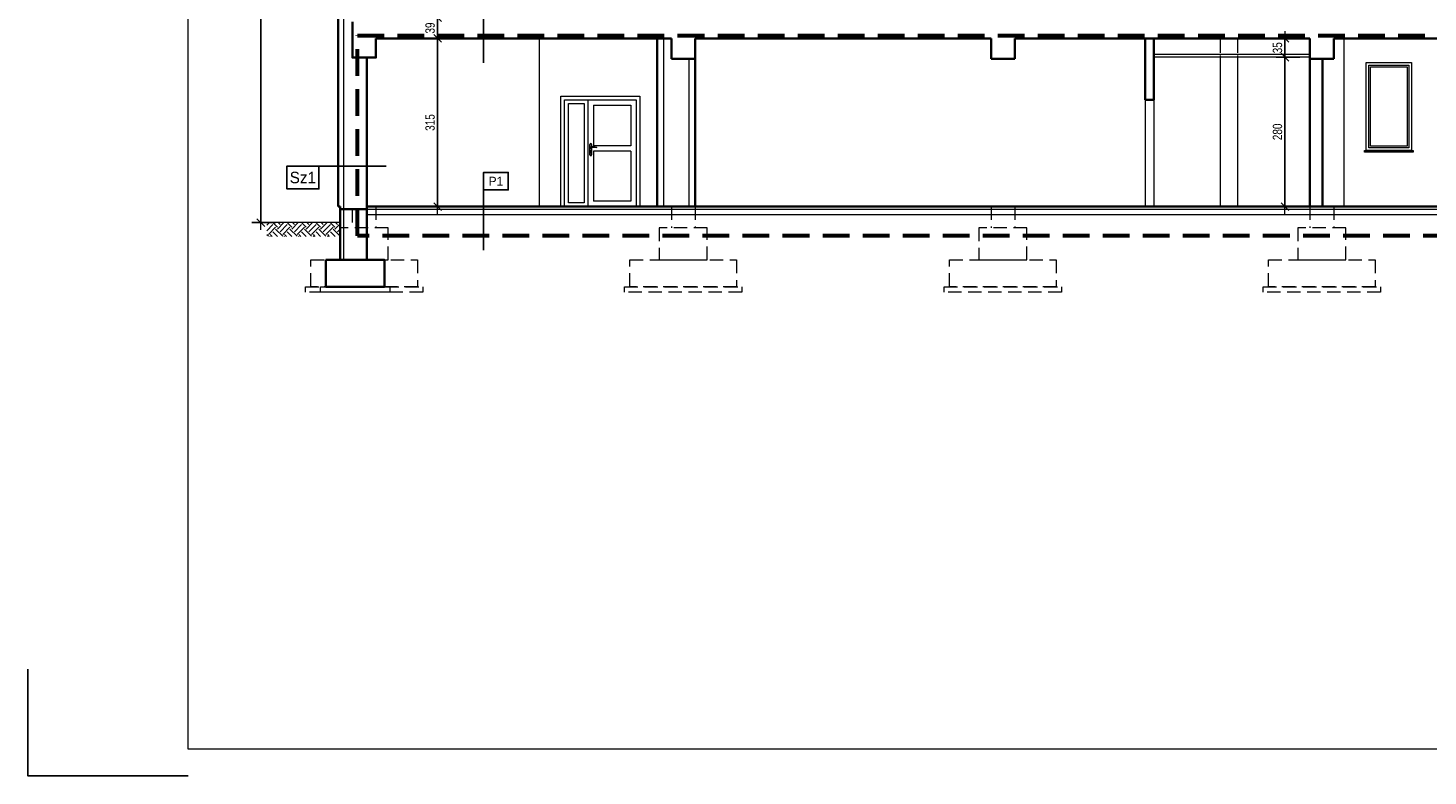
# Model space of a CAD drawing. Header units: millimetres. Extents: x 27490 to 108194, y -40520 to 41185.
# Tile 57 of 65: x 75952 to 78576, y -32473 to -31072. Entities that reach past the tile are written whole.
import ezdxf
from ezdxf.enums import TextEntityAlignment as Align

# ---------------------------------------------------------------- set-up
doc = ezdxf.new("R2010")
doc.units = ezdxf.units.MM
doc.linetypes.add('DASHED', pattern=[0.75, 0.5, -0.25])
doc.linetypes.add('DASHEDX2', pattern=[1.5, 1, -0.5])
doc.layers.get('0').update_dxf_attribs({"lineweight": 18})
doc.layers.get('Defpoints').update_dxf_attribs({"lineweight": 18})
for name, color, linetype, lineweight in [('!MARIUSZ', 220, 'Continuous', 35), ('M_Ramki do druku', 7, 'Continuous', 18), ('M_Ramki rysunków', 2, 'Continuous', 18), ('PG_PRZERYWANE_ŚREDNIE', 1, 'DASHEDX2', 18), ('PG_WIDOKOWE_CIENKIE', 1, 'Continuous', 18), ('PG_WYMIARY', 1, 'Continuous', 18), ('PG_ŚCIANY_SŁUPY', 4, 'Continuous', 35)]:
    doc.layers.add(name, color=color, linetype=linetype, lineweight=lineweight)
doc.layers.add('BS_TXG', color=2, linetype='Continuous')
doc.styles.add('BIKTG', font='BIKROMSW.SHX')
doc.styles.add('BIKWYM', font='BIKROMSW.SHX', dxfattribs={"width": 0.8})
doc.dimstyles.new('BA_KR_50', dxfattribs={"dimscale": 0.5, "dimtxt": 25, "dimasz": 1.666667, "dimexe": 24, "dimexo": 0, "dimgap": 0, "dimtad": 0, "dimdec": 1, "dimrnd": 0.5, "dimzin": 9, "dimdsep": 46, "dimtxsty": 'BIKWYM', "dimblk": 'WYM-KR', "dimcen": 0, "dimdle": 20, "dimclrd": 256, "dimclre": 256, "dimclrt": 7, "dimadec": 0, "dimazin": 0, "dimtfac": 0.033333, "dimtdec": 1, "dimtmove": 0, "dimatfit": 3, "dimldrblk": 'WYM-KR', "dimfxl": 40, "dimfxlon": 1, "dimtvp": 0.8, "dimtolj": 1, "dimarcsym": 0})

# ---------------------------------------------------------------- blocks, each defined once
blk = doc.blocks.new('Znacznik_narozny')
at = {"layer": 'M_Ramki do druku', "lineweight": -2}
blk.add_lwpolyline([(0, -20), (0, 0), (20, 0)], dxfattribs=at)
blk = doc.blocks.new('OZNWAR')
blk.add_lwpolyline([(-35, 0), (-35, 50), (35, 50), (35, 0)], close=True)
at = {"style": 'BIKTG'}
blk.add_attdef('OZNWAR', text='', height=25, dxfattribs=at).set_placement((0, 25), align=Align.MIDDLE)
blk = doc.blocks.new('WYM-KR')
at = {"linetype": 'ByBlock'}
blk.add_line((11.52, 0), (-11.52, 0), dxfattribs=at)
at = {"color": 7, "linetype": 'ByBlock'}
blk.add_line((6.24, 6.24), (-6.24, -6.24), dxfattribs=at)
blk = doc.blocks.new('*D662')
at = {"layer": 'Defpoints', "color": 0, "transparency": 16777216}
for p in [(76719.8, -31091.9), (76910.3, -31091.9), (76910.3, -31406.9)]:
    blk.add_point(p, dxfattribs=at)
at = {"layer": 'PG_WYMIARY', "lineweight": -2, "transparency": 16777216}
for p, q in [((76747.8, -31091.9), (76703, -31091.9)), ((76719.8, -31405.7), (76719.8, -31093)), ((76747.8, -31406.9), (76703, -31406.9))]:
    blk.add_line(p, q, dxfattribs=at)
at = {"layer": 'PG_WYMIARY', "lineweight": -2, "transparency": 16777216, "xscale": 1.166666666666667, "yscale": 1.166666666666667, "zscale": 1.166666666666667}
for p, rotation in [((76719.8, -31091.9), 90), ((76719.8, -31406.9), 270)]:
    blk.add_blockref('WYM-KR', p, dxfattribs=dict(at, rotation=rotation))
at = {"layer": 'PG_WYMIARY', "color": 7, "transparency": 16777216, "insert": (76705.8, -31249.4), "char_height": 17.5, "attachment_point": 5, "rotation": 90, "style": 'BIKWYM'}
blk.add_mtext('\\A1;315', dxfattribs=at)
blk = doc.blocks.new('*D663')
at = {"layer": 'Defpoints', "color": 0, "transparency": 16777216}
for p in [(76719.8, -31052.9), (76993.3, -31052.9), (76910.3, -31091.9)]:
    blk.add_point(p, dxfattribs=at)
at = {"layer": 'PG_WYMIARY', "lineweight": -2, "transparency": 16777216}
for p, q in [((76747.8, -31052.9), (76703, -31052.9)), ((76719.8, -31090.7), (76719.8, -31054)), ((76747.8, -31091.9), (76703, -31091.9))]:
    blk.add_line(p, q, dxfattribs=at)
at = {"layer": 'PG_WYMIARY', "lineweight": -2, "transparency": 16777216, "xscale": 1.166666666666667, "yscale": 1.166666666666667, "zscale": 1.166666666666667}
for p, rotation in [((76719.8, -31052.9), 90), ((76719.8, -31091.9), 270)]:
    blk.add_blockref('WYM-KR', p, dxfattribs=dict(at, rotation=rotation))
at = {"layer": 'PG_WYMIARY', "color": 7, "transparency": 16777216, "insert": (76705.8, -31072.4), "char_height": 17.5, "attachment_point": 5, "rotation": 90, "style": 'BIKWYM'}
blk.add_mtext('\\A1;39', dxfattribs=at)
blk = doc.blocks.new('*D661')
at = {"layer": 'Defpoints', "color": 0, "transparency": 16777216}
for p in [(78307.6, -31126.9), (78354.3, -31126.9), (78354.3, -31406.9)]:
    blk.add_point(p, dxfattribs=at)
at = {"layer": 'PG_WYMIARY', "lineweight": -2, "transparency": 16777216}
for p, q in [((78335.6, -31126.9), (78290.8, -31126.9)), ((78307.6, -31405.7), (78307.6, -31128)), ((78335.6, -31406.9), (78290.8, -31406.9))]:
    blk.add_line(p, q, dxfattribs=at)
at = {"layer": 'PG_WYMIARY', "lineweight": -2, "transparency": 16777216, "xscale": 1.166666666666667, "yscale": 1.166666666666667, "zscale": 1.166666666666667}
for p, rotation in [((78307.6, -31126.9), 90), ((78307.6, -31406.9), 270)]:
    blk.add_blockref('WYM-KR', p, dxfattribs=dict(at, rotation=rotation))
at = {"layer": 'PG_WYMIARY', "color": 7, "transparency": 16777216, "insert": (78293.6, -31266.9), "char_height": 17.5, "attachment_point": 5, "rotation": 90, "style": 'BIKWYM'}
blk.add_mtext('\\A1;280', dxfattribs=at)
blk = doc.blocks.new('*D647')
at = {"layer": 'Defpoints', "color": 0, "transparency": 16777216}
for p in [(78307.6, -31091.9), (78354.3, -31091.9), (78354.3, -31126.9)]:
    blk.add_point(p, dxfattribs=at)
at = {"layer": 'PG_WYMIARY', "lineweight": -2, "transparency": 16777216}
for p, q in [((78335.6, -31091.9), (78290.8, -31091.9)), ((78307.6, -31125.7), (78307.6, -31093)), ((78335.6, -31126.9), (78290.8, -31126.9))]:
    blk.add_line(p, q, dxfattribs=at)
at = {"layer": 'PG_WYMIARY', "lineweight": -2, "transparency": 16777216, "xscale": 1.166666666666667, "yscale": 1.166666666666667, "zscale": 1.166666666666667}
for p, rotation in [((78307.6, -31091.9), 90), ((78307.6, -31126.9), 270)]:
    blk.add_blockref('WYM-KR', p, dxfattribs=dict(at, rotation=rotation))
at = {"layer": 'PG_WYMIARY', "color": 7, "transparency": 16777216, "insert": (78293.6, -31109.4), "char_height": 17.5, "attachment_point": 5, "rotation": 90, "style": 'BIKWYM'}
blk.add_mtext('\\A1;35', dxfattribs=at)
blk = doc.blocks.new('*D646')
at = {"layer": 'Defpoints', "color": 0, "transparency": 16777216}
for p in [(76533.3, -29962.9), (76388.6, -31436.9), (76537.3, -31436.9)]:
    blk.add_point(p, dxfattribs=at)
at = {"layer": 'PG_WYMIARY', "lineweight": -2, "transparency": 16777216}
for p, q in [((76416.6, -29962.9), (76371.8, -29962.9)), ((76388.6, -29964), (76388.6, -31435.7)), ((76416.6, -31436.9), (76371.8, -31436.9))]:
    blk.add_line(p, q, dxfattribs=at)
at = {"layer": 'PG_WYMIARY', "lineweight": -2, "transparency": 16777216, "xscale": 1.166666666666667, "yscale": 1.166666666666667, "zscale": 1.166666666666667}
for p, rotation in [((76388.6, -29962.9), 90), ((76388.6, -31436.9), 270)]:
    blk.add_blockref('WYM-KR', p, dxfattribs=dict(at, rotation=rotation))
at = {"layer": 'PG_WYMIARY', "color": 7, "transparency": 16777216, "insert": (76374.6, -30699.9), "char_height": 17.5, "attachment_point": 5, "rotation": 90, "style": 'BIKWYM'}
blk.add_mtext('\\A1;1474', dxfattribs=at)

msp = doc.modelspace()

# ---------------------------------------------------------------- hatches: boundary and pattern name
at = {"layer": 'PG_WIDOKOWE_CIENKIE', "true_color": 0x000000}
h = msp.add_hatch(dxfattribs=at)
h.set_pattern_fill('EARTH', color=18, scale=3, angle=45)
h.set_pattern_definition([(45, (25754.147, 5826.91), (0, 26.9407684), [19.05, -19.05]), (45, (25749.096, 5831.962), (0, 26.9407684), [19.05, -19.05]), (45, (25744.045, 5837.013), (0, 26.9407684), [19.05, -19.05]), (135, (25744.045, 5840.38), (-26.9407684, 0), [19.05, -19.05]), (135, (25749.096, 5845.432), (-26.9407684, 0), [19.05, -19.05]), (135, (25754.147, 5850.484), (-26.9407684, 0), [19.05, -19.05])])
h.paths.add_polyline_path([(76537.34, -31436.86), (76399.8, -31436.86), (76399.8, -31462.64), (76537.34, -31462.64)])

# ---------------------------------------------------------------- linework, layer by layer
at = {"layer": '!MARIUSZ', "color": 18, "linetype": 'DASHED', "lineweight": 0, "ltscale": 50, "true_color": 0x000000}
for p, q in [((76559.84, -31411.86), (76559.84, -31446.86)), ((76604.34, -31406.86), (76604.34, -31446.86)), ((77157.84, -31406.86), (77157.84, -31446.86)), ((77202.34, -31406.86), (77202.34, -31446.86)), ((77756.84, -31406.86), (77756.84, -31446.86)), ((77801.34, -31406.86), (77801.34, -31446.86)), ((78354.34, -31406.86), (78354.34, -31446.86)), ((78398.84, -31406.86), (78398.84, -31446.86))]:
    msp.add_line(p, q, dxfattribs=at)
for points in [[(76537.09, -31506.86), (76627.09, -31506.86), (76627.09, -31446.86), (76537.09, -31446.86)], [(77135.09, -31506.86), (77225.09, -31506.86), (77225.09, -31446.86), (77135.09, -31446.86)], [(77734.09, -31506.86), (77824.09, -31506.86), (77824.09, -31446.86), (77734.09, -31446.86)], [(78331.59, -31506.86), (78421.59, -31506.86), (78421.59, -31446.86), (78331.59, -31446.86)], [(76482.09, -31506.86), (76682.09, -31506.86), (76682.09, -31556.86), (76482.09, -31556.86)], [(77080.09, -31506.86), (77280.09, -31506.86), (77280.09, -31556.86), (77080.09, -31556.86)], [(77679.09, -31506.86), (77879.09, -31506.86), (77879.09, -31556.86), (77679.09, -31556.86)], [(78276.59, -31506.86), (78476.59, -31506.86), (78476.59, -31556.86), (78276.59, -31556.86)], [(76472.09, -31556.86), (76692.09, -31556.86), (76692.09, -31566.86), (76472.09, -31566.86)], [(77070.09, -31556.86), (77290.09, -31556.86), (77290.09, -31566.86), (77070.09, -31566.86)], [(77669.09, -31556.86), (77889.09, -31556.86), (77889.09, -31566.86), (77669.09, -31566.86)], [(78266.59, -31556.86), (78486.59, -31556.86), (78486.59, -31566.86), (78266.59, -31566.86)]]:
    msp.add_lwpolyline(points, close=True, dxfattribs=at)
at = {"layer": 'BS_TXG', "color": 18, "true_color": 0x000000}
for p, q in [((76806.05, -31014.95), (76806.05, -31137.48)), ((76623.47, -31330.93), (76497.39, -31330.93)), ((76806.05, -31366.2), (76806.05, -31488.74))]:
    msp.add_line(p, q, dxfattribs=at)
at = {"layer": 'M_Ramki do druku', "color": 18, "lineweight": -2, "true_color": 0x000000}
msp.add_line((76252.33, -32473.39), (75952.33, -32473.39), dxfattribs=at)
at = {"layer": 'M_Ramki rysunków', "color": 18, "true_color": 0x000000}
msp.add_lwpolyline([(76252.33, -32423.39), (76252.33, -29553.39), (80102.33, -29553.39), (80102.33, -32423.39)], close=True, dxfattribs=at)
at = {"layer": 'PG_PRZERYWANE_ŚREDNIE', "color": 18, "lineweight": 60, "ltscale": 50, "true_color": 0x000000}
msp.add_lwpolyline([(76569.63, -31086.16), (78991.39, -31086.16), (78991.39, -31461.77), (76569.63, -31461.77)], close=True, dxfattribs=at)
at = {"layer": 'PG_WIDOKOWE_CIENKIE', "color": 18, "true_color": 0x000000}
for p, q in [((76543.34, -30933.36), (76543.34, -31506.86)), ((76910.34, -31091.86), (76910.34, -31406.86)), ((77142.97, -31091.86), (77142.97, -31406.86)), ((78186.34, -31091.86), (78186.34, -31118.86)), ((78218.34, -31091.86), (78218.34, -31118.86)), ((78417.84, -31091.86), (78417.84, -31406.86)), ((77190.34, -31129.86), (77190.34, -31406.86)), ((78354.34, -31121.86), (78061.84, -31121.86)), ((78354.34, -31126.86), (78061.84, -31126.86)), ((78186.34, -31123.86), (78186.34, -31406.86)), ((78218.34, -31123.86), (78218.34, -31406.86)), ((76950.84, -31406.86), (76950.84, -31199.86)), ((76950.84, -31199.86), (77098.84, -31199.86)), ((76957.84, -31406.86), (76957.84, -31206.86)), ((76957.84, -31206.86), (77091.84, -31206.86)), ((76964.84, -31399.86), (76964.84, -31213.86)), ((76964.84, -31213.86), (76994.34, -31213.86)), ((76994.34, -31213.86), (76994.34, -31399.86)), ((77001.34, -31206.86), (77001.34, -31406.86)), ((77091.84, -31206.86), (77091.84, -31406.86)), ((77098.84, -31199.86), (77098.84, -31406.86)), ((78045.34, -31206.86), (78045.34, -31406.86)), ((78061.84, -31206.86), (78061.84, -31406.86)), ((77011.84, -31216.86), (77081.84, -31216.86)), ((77011.84, -31216.86), (77011.84, -31292.86)), ((77081.84, -31216.86), (77081.84, -31292.86)), ((77004.87, -31290.41), (77004.87, -31309.61)), ((77005.07, -31309.61), (77005.07, -31290.41)), ((77008.27, -31290.41), (77008.27, -31295.29)), ((77008.47, -31290.41), (77008.47, -31295.26)), ((77081.84, -31292.86), (77011.84, -31292.86)), ((77005.67, -31303.66), (77005.67, -31305.36)), ((77006.17, -31305.41), (77006.17, -31304.14)), ((77007.17, -31305.41), (77007.17, -31304.14)), ((77007.67, -31303.66), (77007.67, -31305.36)), ((77008.27, -31296.75), (77008.27, -31309.61)), ((77008.47, -31296.7), (77008.47, -31309.61)), ((77011.84, -31302.86), (77011.84, -31396.86)), ((77081.84, -31302.86), (77011.84, -31302.86)), ((77081.84, -31302.86), (77081.84, -31396.86)), ((76994.34, -31399.86), (76964.84, -31399.86)), ((77081.84, -31396.86), (77011.84, -31396.86)), ((76587.34, -31411.86), (78971.84, -31411.86)), ((76587.34, -31421.86), (78971.84, -31421.86)), ((77098.84, -31406.86), (76950.84, -31406.86)), ((76537.34, -31436.86), (76399.8, -31436.86))]:
    msp.add_line(p, q, dxfattribs=at)
for points in [[(78459.84, -31136.86), (78544.84, -31136.86), (78544.84, -31301.86), (78459.84, -31301.86)], [(78464.84, -31141.86), (78539.84, -31141.86), (78539.84, -31296.86), (78464.84, -31296.86)], [(78467.84, -31144.86), (78536.84, -31144.86), (78536.84, -31293.86), (78467.84, -31293.86)], [(78456.84, -31301.86), (78547.84, -31301.86), (78547.84, -31304.86), (78456.84, -31304.86)], [(76500.34, -31556.86), (76630.34, -31556.86), (76630.34, -31566.86), (76500.34, -31566.86)]]:
    msp.add_lwpolyline(points, close=True, dxfattribs=at)
for centre, radius in [((77006.67, -31289.71), 0.3), ((77006.67, -31296.46), 1), ((77006.67, -31310.31), 0.3)]:
    msp.add_circle(centre, radius, dxfattribs=at)
for centre, radius, start, end in [((77006.67, -31290.41), 1.8, 0, 180), ((77006.67, -31290.41), 1.6, 0, 180), ((77011.47, -31315.75), 20.7, 71.11883, 103.40488), ((77006.67, -31309.61), 1.8, 180, 0), ((77006.67, -31309.61), 1.6, 180, 0), ((77006.67, -31303.66), 1, 0, 180), ((77006.67, -31305.36), 1, 180, 0), ((77006.67, -31296.46), 0.85, 90, 311.71105), ((77006.67, -31303.46), 0.85, 306.03188, 233.96812), ((77006.67, -31305.41), 0.5, 180, 0), ((77013.21, -31313.63), 17.59, 73.63501, 109.86977), ((77018.03, -31296.46), 0.332, 295.21794, 64.78206)]:
    msp.add_arc(centre, radius, start, end, dxfattribs=at)
at = {"layer": 'PG_ŚCIANY_SŁUPY', "color": 18, "true_color": 0x000000}
for p, q in [((76533.34, -30933.36), (76533.34, -31406.86)), ((76604.34, -31091.86), (77157.84, -31091.86)), ((77130.97, -31091.86), (77130.97, -31406.86)), ((77157.84, -31091.86), (77157.84, -31129.86)), ((77202.34, -31091.86), (77756.84, -31091.86)), ((77202.34, -31129.86), (77202.34, -31091.86)), ((77756.84, -31091.86), (77756.84, -31129.86)), ((77801.34, -31091.86), (78354.34, -31091.86)), ((77801.34, -31129.86), (77801.34, -31091.86)), ((78045.34, -31091.86), (78045.34, -31206.86)), ((78061.84, -31091.86), (78061.84, -31206.86)), ((78354.34, -31091.86), (78354.34, -31406.86)), ((78354.34, -31091.86), (78354.34, -31129.86)), ((78398.84, -31091.86), (78959.84, -31091.86)), ((78398.84, -31129.86), (78398.84, -31091.86)), ((76587.34, -31127.86), (76587.34, -31506.86)), ((77157.84, -31129.86), (77202.34, -31129.86)), ((77202.34, -31129.86), (77202.34, -31406.86)), ((77756.84, -31129.86), (77801.34, -31129.86)), ((78354.34, -31129.86), (78398.84, -31129.86)), ((78377.84, -31129.86), (78377.84, -31406.86)), ((78045.34, -31206.86), (78061.84, -31206.86)), ((76533.34, -31406.86), (76537.34, -31406.86)), ((76537.34, -31406.86), (76537.34, -31506.86)), ((76587.34, -31411.86), (76537.34, -31411.86)), ((76587.34, -31406.86), (78971.84, -31406.86))]:
    msp.add_line(p, q, dxfattribs=at)
msp.add_lwpolyline([(76560.34, -31060.86), (76560.34, -31127.86), (76604.34, -31127.86), (76604.34, -31091.86)], dxfattribs=at)
msp.add_lwpolyline([(76510.34, -31506.86), (76620.34, -31506.86), (76620.34, -31556.86), (76510.34, -31556.86)], close=True, dxfattribs=at)

# ---------------------------------------------------------------- block references
at = {"layer": 'BS_TXG', "color": 18, "true_color": 0x000000}
ref = msp.add_blockref('OZNWAR', (76467.36, -31330.93), dxfattribs=dict(at, xscale=0.8580000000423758, yscale=0.8580000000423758, zscale=0.8580000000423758, rotation=179.999998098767))
ref.add_attrib('OZNWAR', 'Sz1', dxfattribs={"layer": '0', "height": 21.45, "rotation": 360, "style": 'BIKTG'}).set_placement((76467.36, -31352.38), align=Align.MIDDLE)
at = {"layer": 'BS_TXG', "color": 18, "true_color": 0x000000, "xscale": 0.6600000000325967, "yscale": 0.6600000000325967, "zscale": 0.6600000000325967, "rotation": 359.999998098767}
msp.add_blockref('OZNWAR', (76829.15, -31375.73), dxfattribs=at).add_auto_attribs({'OZNWAR': 'P1'})
at = {"layer": 'M_Ramki do druku', "color": 18, "lineweight": -2, "true_color": 0x000000, "xscale": -10, "yscale": 10, "zscale": 10, "rotation": 180}
msp.add_blockref('Znacznik_narozny', (75952.33, -32473.39), dxfattribs=at)

# ---------------------------------------------------------------- dimensions: what is measured, and where the dimension line sits
at = {"layer": 'PG_WYMIARY', "color": 18, "true_color": 0x000000}
for base, p1, p2, picture, middle in [((76388.56, -31436.86), (76533.34, -29962.86), (76537.34, -31436.86), '*D646', (76374.56, -30699.86)), ((76719.84, -31052.86), (76910.34, -31091.86), (76993.34, -31052.86), '*D663', (76705.84, -31072.36)), ((76719.84, -31091.86), (76910.34, -31406.86), (76910.34, -31091.86), '*D662', (76705.84, -31249.36)), ((78307.64, -31091.86), (78354.34, -31126.86), (78354.34, -31091.86), '*D647', (78293.64, -31109.36)), ((78307.64, -31126.86), (78354.34, -31406.86), (78354.34, -31126.86), '*D661', (78293.64, -31266.86))]:
    dim = msp.add_linear_dim(base=base, p1=p1, p2=p2, angle=90, dimstyle='BA_KR_50', override={"dimscale": 0.7, "dimtmove": 1}, dxfattribs=at)
    dim.commit()
    dim.dimension.update_dxf_attribs({"geometry": picture, "text_midpoint": middle})

doc.saveas('drawing.dxf')
